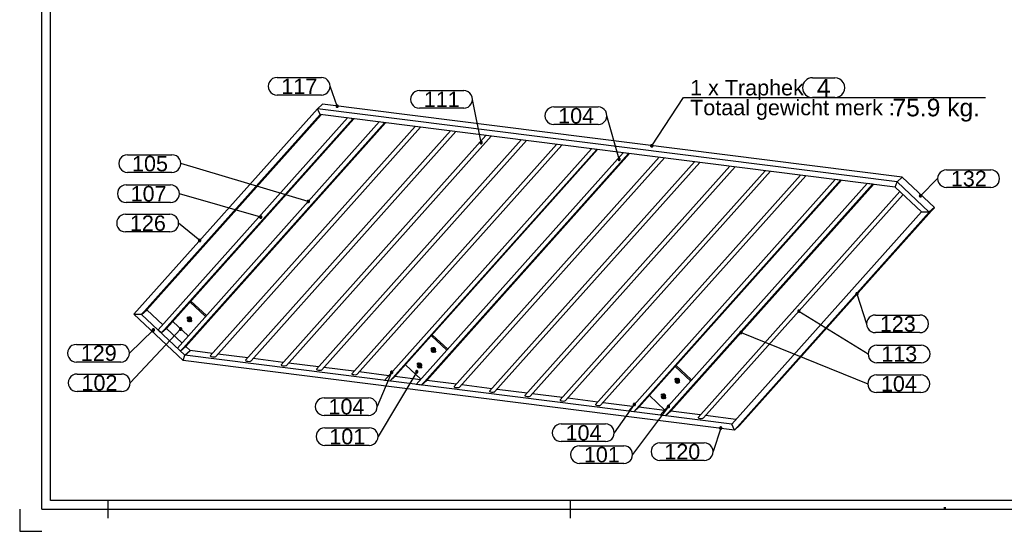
# Model space of a CAD drawing. Header units: millimetres. Extents: x -34 to 386, y -803 to -506.
# Tile 1 of 7: x -34 to 189, y -803 to -687. Entities that reach past the tile are written whole.
import ezdxf
from ezdxf.enums import TextEntityAlignment as Align

# ---------------------------------------------------------------- set-up
doc = ezdxf.new("R2010")
doc.units = ezdxf.units.MM
doc.linetypes.add('DOT', pattern=[2, 0.5, -1.5])
doc.linetypes.add('STRICHPUNKT2', pattern=[18.5, 10, -4, 0.5, -4])
doc.layers.get('0').update_dxf_attribs({"linetype": 'CONTINUOUS'})
for name, color, linetype in [('DIM49', 4, 'CONTINUOUS'), ('TXT_ALL', 7, 'CONTINUOUS'), ('TXT_DIM49', 2, 'CONTINUOUS')]:
    doc.layers.add(name, color=color, linetype=linetype)
doc.layers.add('LE_ALL', color=7, linetype='CONTINUOUS', lineweight=50)
doc.styles.add('ARIAL', font='arial.ttf')

# ---------------------------------------------------------------- blocks, each defined once
blk = doc.blocks.new('DINA3_00002', base_point=(378.52, -796.13))
for p, q in [((-27.48, -796.13), (-27.48, -513.13)), ((378.52, -796.13), (-27.48, -796.13)), ((-14.48, -796.13), (-14.48, -800.13)), ((90.52, -800.13), (90.52, -796.13)), ((-29.48, -798.13), (380.52, -798.13))]:
    blk.add_line(p, q)
for points in [[(-29.48, -798.13), (-29.48, -511.13), (380.52, -511.13)], [(-34.48, -798.13), (-34.48, -803.13), (-29.48, -803.13)]]:
    blk.add_lwpolyline(points)
at = {"layer": 'LE_ALL', "linetype": 'DOT'}
blk.add_line((175.52, -798.13), (175.52, -796.13), dxfattribs=at)
blk = doc.blocks.new('_ZBL0013_00001')
blk.add_blockref('DINA3_00002', (378.52, -796.13))
blk = doc.blocks.new('SHAPE_00282', base_point=(37.59, -706.7))
at = {"layer": 'DIM49', "color": 3}
for p, q in [((23.93, -700.19), (34, -700.19)), ((37.59, -706.7), (36, -702.19)), ((34, -704.19), (23.93, -704.19)), ((37.85, -706.66), (37.33, -706.66)), ((37.8, -706.86), (37.39, -706.86)), ((37.71, -706.46), (37.48, -706.46))]:
    blk.add_line(p, q, dxfattribs=at)
blk.add_lwpolyline([(37.74, -706.91), (37.79, -706.87), (37.83, -706.81), (37.85, -706.75), (37.86, -706.68), (37.84, -706.61), (37.81, -706.55), (37.76, -706.5), (37.71, -706.46), (37.64, -706.44), (37.57, -706.43), (37.51, -706.45), (37.44, -706.48), (37.39, -706.53), (37.36, -706.58), (37.33, -706.65), (37.33, -706.72), (37.35, -706.79), (37.38, -706.85), (37.42, -706.9), (37.48, -706.94), (37.55, -706.96), (37.61, -706.96), (37.68, -706.95)], close=True, dxfattribs=at)
for centre, start_param, end_param in [((23.93, -702.19), 1.570796, 4.712389), ((34, -702.19), 4.712389, 7.853982)]:
    blk.add_ellipse(centre, major_axis=(2, 0), ratio=1, start_param=start_param, end_param=end_param, dxfattribs=at)
at = {"layer": 'TXT_ALL', "style": 'ARIAL'}
blk.add_text('117', height=3.5, dxfattribs=at).set_placement((24.93, -702.19), align=Align.MIDDLE_LEFT)
blk = doc.blocks.new('Koker 50x20x2 EN 10219-2_00036', base_point=(164.69, -723.85))
for p, q in [((33.11, -707.27), (34.29, -706.23)), ((164.69, -723.85), (33.11, -707.27)), ((33.71, -708.6), (33.11, -707.27)), ((164.25, -725.05), (33.71, -708.6))]:
    blk.add_line(p, q)
blk.add_lwpolyline([(164.25, -725.05), (164.69, -723.85), (165.87, -722.81), (34.29, -706.23)])
blk.add_blockref('SHAPE_00282', (37.59, -706.7))
blk = doc.blocks.new('Koker 50x20x2 EN 10219-2_00035')
blk.add_blockref('Koker 50x20x2 EN 10219-2_00036', (164.69, -723.85))
blk = doc.blocks.new('SHAPE_00284', base_point=(124.65, -779.72))
at = {"layer": 'DIM49', "color": 3}
for p, q in [((124.65, -779.72), (122.92, -785.06)), ((124.39, -779.68), (124.9, -779.68)), ((124.44, -779.88), (124.85, -779.88)), ((124.53, -779.48), (124.75, -779.48)), ((110.85, -783.06), (120.92, -783.06)), ((120.92, -787.06), (110.85, -787.06))]:
    blk.add_line(p, q, dxfattribs=at)
blk.add_lwpolyline([(124.66, -779.45), (124.59, -779.46), (124.53, -779.48), (124.47, -779.52), (124.42, -779.57), (124.39, -779.64), (124.38, -779.7), (124.39, -779.77), (124.41, -779.84), (124.45, -779.89), (124.5, -779.94), (124.56, -779.97), (124.63, -779.98), (124.7, -779.97), (124.77, -779.95), (124.82, -779.91), (124.87, -779.86), (124.9, -779.8), (124.91, -779.73), (124.9, -779.66), (124.88, -779.6), (124.84, -779.54), (124.79, -779.5), (124.73, -779.47)], close=True, dxfattribs=at)
for centre, start_param, end_param in [((110.85, -785.06), 1.570796, 4.712389), ((120.92, -785.06), 4.712389, 7.853982)]:
    blk.add_ellipse(centre, major_axis=(2, 0), ratio=1, start_param=start_param, end_param=end_param, dxfattribs=at)
at = {"layer": 'TXT_ALL', "style": 'ARIAL'}
blk.add_text('120', height=3.5, dxfattribs=at).set_placement((111.85, -785.06), align=Align.MIDDLE_LEFT)
blk = doc.blocks.new('Koker 50x20x2 EN 10219-2_00038', base_point=(127.17, -778.83))
for p, q in [((3.04, -763.19), (4.22, -762.15)), ((9.27, -762.79), (4.22, -762.15)), ((2.6, -764.39), (3.04, -763.19)), ((127.76, -780.16), (2.6, -764.39)), ((127.17, -778.83), (3.04, -763.19)), ((17.3, -763.8), (10.48, -762.94)), ((25.32, -764.81), (18.5, -763.95)), ((33.35, -765.82), (26.53, -764.96)), ((41.37, -766.83), (34.55, -765.97)), ((49.28, -767.83), (42.58, -766.98)), ((56.5, -768.74), (50.71, -768.01)), ((64.64, -769.76), (57.93, -768.92)), ((72.66, -770.78), (65.85, -769.92)), ((80.69, -771.79), (73.87, -770.93)), ((88.71, -772.8), (81.89, -771.94)), ((96.74, -773.81), (89.92, -772.95)), ((104.65, -774.81), (97.94, -773.96)), ((111.87, -775.72), (106.08, -774.99)), ((120.01, -776.74), (113.3, -775.89)), ((128.12, -777.76), (121.21, -776.89)), ((127.76, -780.16), (127.17, -778.83)), ((128.94, -779.12), (127.76, -780.16))]:
    blk.add_line(p, q)
blk.add_blockref('SHAPE_00284', (124.65, -779.72))
blk = doc.blocks.new('Koker 50x20x2 EN 10219-2_00037')
blk.add_blockref('Koker 50x20x2 EN 10219-2_00038', (127.17, -778.83))
blk = doc.blocks.new('SHAPE_00286', base_point=(6.38, -737.17))
at = {"layer": 'DIM49', "color": 3}
for p, q in [((-10.46, -731.23), (-0.4, -731.23)), ((-0.4, -735.23), (-10.46, -735.23)), ((6.38, -737.17), (1.6, -733.23)), ((6.64, -737.13), (6.12, -737.13)), ((6.18, -737.33), (6.59, -737.33)), ((6.49, -736.93), (6.27, -736.93))]:
    blk.add_line(p, q, dxfattribs=at)
blk.add_lwpolyline([(6.62, -737.28), (6.64, -737.21), (6.64, -737.14), (6.63, -737.08), (6.6, -737.02), (6.55, -736.97), (6.49, -736.93), (6.43, -736.91), (6.36, -736.91), (6.29, -736.92), (6.23, -736.95), (6.18, -737), (6.14, -737.06), (6.12, -737.13), (6.12, -737.19), (6.14, -737.26), (6.17, -737.32), (6.22, -737.37), (6.27, -737.41), (6.34, -737.43), (6.41, -737.43), (6.47, -737.42), (6.54, -737.38), (6.59, -737.34)], close=True, dxfattribs=at)
for centre, start_param, end_param in [((-10.46, -733.23), 1.570796, 4.712389), ((-0.4, -733.23), 4.712389, 7.853982)]:
    blk.add_ellipse(centre, major_axis=(2, 0), ratio=1, start_param=start_param, end_param=end_param, dxfattribs=at)
at = {"layer": 'TXT_ALL', "style": 'ARIAL'}
blk.add_text('126', height=3.5, dxfattribs=at).set_placement((-9.46, -733.23), align=Align.MIDDLE_LEFT)
blk = doc.blocks.new('Koker 50x20x2 EN 10219-2_00040', base_point=(33.11, -707.27))
for p, q in [((33.11, -707.27), (-8.56, -753.88)), ((33.71, -708.6), (-6.8, -753.92)), ((-6.8, -753.92), (-8.56, -753.88))]:
    blk.add_line(p, q)
for points in [[(33.71, -708.6), (33.11, -707.27), (34.29, -706.23)], [(33.93, -708.63), (-5.63, -752.88), (-6.8, -753.92)]]:
    blk.add_lwpolyline(points)
blk.add_blockref('SHAPE_00286', (6.38, -737.17))
blk = doc.blocks.new('Koker 50x20x2 EN 10219-2_00039')
blk.add_blockref('Koker 50x20x2 EN 10219-2_00040', (33.11, -707.27))
blk = doc.blocks.new('SHAPE_00288', base_point=(155.57, -749.27))
at = {"layer": 'DIM49', "color": 3}
for p, q in [((155.31, -749.24), (155.83, -749.24)), ((155.36, -749.44), (155.77, -749.44)), ((155.68, -749.04), (155.46, -749.04)), ((155.57, -749.27), (157.78, -756.07)), ((159.78, -754.07), (169.84, -754.07)), ((169.84, -758.07), (159.78, -758.07))]:
    blk.add_line(p, q, dxfattribs=at)
blk.add_lwpolyline([(155.42, -749.05), (155.37, -749.1), (155.33, -749.15), (155.31, -749.22), (155.31, -749.29), (155.32, -749.35), (155.35, -749.42), (155.39, -749.47), (155.45, -749.51), (155.51, -749.53), (155.58, -749.54), (155.65, -749.52), (155.71, -749.49), (155.76, -749.45), (155.8, -749.39), (155.83, -749.33), (155.83, -749.26), (155.82, -749.19), (155.79, -749.13), (155.74, -749.08), (155.69, -749.04), (155.62, -749.02), (155.55, -749.01), (155.49, -749.02)], close=True, dxfattribs=at)
for centre, start_param, end_param in [((159.78, -756.07), 1.570796, 4.712389), ((169.84, -756.07), 4.712389, 7.853982)]:
    blk.add_ellipse(centre, major_axis=(2, 0), ratio=1, start_param=start_param, end_param=end_param, dxfattribs=at)
at = {"layer": 'TXT_ALL', "style": 'ARIAL'}
blk.add_text('123', height=3.5, dxfattribs=at).set_placement((160.78, -756.07), align=Align.MIDDLE_LEFT)
blk = doc.blocks.new('Koker 50x20x2 EN 10219-2_00042', base_point=(170.22, -730.67))
for p, q in [((170.22, -730.67), (127.17, -778.83)), ((171.97, -730.71), (127.76, -780.16)), ((171.97, -730.71), (170.22, -730.67)), ((173.15, -729.67), (171.97, -730.71)), ((127.76, -780.16), (127.17, -778.83))]:
    blk.add_line(p, q)
blk.add_lwpolyline([(173.15, -729.67), (128.94, -779.12), (127.76, -780.16)])
blk.add_blockref('SHAPE_00288', (155.57, -749.27))
blk = doc.blocks.new('Koker 50x20x2 EN 10219-2_00041')
blk.add_blockref('Koker 50x20x2 EN 10219-2_00042', (170.22, -730.67))
blk = doc.blocks.new('Koker 50x20x2 EN 10219-2_00044', base_point=(3.04, -763.19))
for p, q in [((-6.8, -753.92), (-5.63, -752.88)), ((-2.01, -756.29), (-5.63, -752.88)), ((-8.56, -753.88), (-6.8, -753.92)), ((2.6, -764.39), (-8.56, -753.88)), ((3.04, -763.19), (-6.8, -753.92)), ((2.36, -760.4), (-1.14, -757.1)), ((4.22, -762.15), (3.22, -761.21))]:
    blk.add_line(p, q)
blk.add_lwpolyline([(2.6, -764.39), (3.04, -763.19), (4.22, -762.15)])
blk = doc.blocks.new('Koker 50x20x2 EN 10219-2_00043')
blk.add_blockref('Koker 50x20x2 EN 10219-2_00044', (3.04, -763.19))
blk = doc.blocks.new('SHAPE_00292', base_point=(170, -727.03))
at = {"layer": 'DIM49', "color": 3}
for p, q in [((175.9, -721.14), (185.96, -721.14)), ((170, -727.03), (173.9, -723.14)), ((185.96, -725.14), (175.9, -725.14)), ((170.25, -726.99), (169.74, -726.99)), ((170.2, -727.19), (169.79, -727.19)), ((170.11, -726.79), (169.88, -726.79))]:
    blk.add_line(p, q, dxfattribs=at)
blk.add_lwpolyline([(169.86, -727.26), (169.93, -727.28), (170, -727.29), (170.06, -727.28), (170.13, -727.26), (170.18, -727.22), (170.22, -727.16), (170.25, -727.1), (170.26, -727.03), (170.25, -726.96), (170.22, -726.9), (170.18, -726.84), (170.13, -726.8), (170.06, -726.78), (170, -726.77), (169.93, -726.78), (169.86, -726.8), (169.81, -726.84), (169.77, -726.9), (169.74, -726.96), (169.73, -727.03), (169.74, -727.1), (169.77, -727.16), (169.81, -727.22)], close=True, dxfattribs=at)
for centre, start_param, end_param in [((175.9, -723.14), 1.570796, 4.712389), ((185.96, -723.14), 4.712389, 7.853982)]:
    blk.add_ellipse(centre, major_axis=(2, 0), ratio=1, start_param=start_param, end_param=end_param, dxfattribs=at)
at = {"layer": 'TXT_ALL', "style": 'ARIAL'}
blk.add_text('132', height=3.5, dxfattribs=at).set_placement((176.9, -723.14), align=Align.MIDDLE_LEFT)
blk = doc.blocks.new('Koker 50x20x2 EN 10219-2_00046', base_point=(171.97, -730.71))
for p, q in [((164.25, -725.05), (164.69, -723.85)), ((164.69, -723.85), (165.87, -722.81)), ((171.97, -730.71), (164.69, -723.85)), ((170.22, -730.67), (164.25, -725.05))]:
    blk.add_line(p, q)
blk.add_lwpolyline([(170.22, -730.67), (171.97, -730.71), (173.15, -729.67), (165.87, -722.81)])
blk.add_blockref('SHAPE_00292', (170, -727.03))
blk = doc.blocks.new('Koker 50x20x2 EN 10219-2_00045')
blk.add_blockref('Koker 50x20x2 EN 10219-2_00046', (171.97, -730.71))
blk = doc.blocks.new('Massieve as 15_00049', base_point=(65.38, -770.44))
for p, q in [((64.16, -770.31), (110.65, -718.29)), ((65.38, -770.44), (111.86, -718.45))]:
    blk.add_line(p, q)
blk.add_ellipse((64.77, -770.37), major_axis=(0.627, -0.031), ratio=0.271921, start_param=2.925199, end_param=6.066792)
blk = doc.blocks.new('Massieve as 15_00048')
blk.add_blockref('Massieve as 15_00049', (65.38, -770.44))
blk = doc.blocks.new('SHAPE_00294', base_point=(142.39, -753.2))
at = {"layer": 'DIM49', "color": 3}
for p, q in [((142.13, -753.17), (142.65, -753.17)), ((142.5, -752.97), (142.28, -752.97)), ((142.39, -753.2), (158.1, -762.91)), ((142.19, -753.37), (142.59, -753.37)), ((160.1, -760.91), (170.17, -760.91)), ((170.17, -764.91), (160.1, -764.91))]:
    blk.add_line(p, q, dxfattribs=at)
blk.add_lwpolyline([(142.14, -753.13), (142.13, -753.2), (142.13, -753.26), (142.16, -753.33), (142.2, -753.38), (142.25, -753.43), (142.31, -753.46), (142.38, -753.47), (142.45, -753.46), (142.51, -753.44), (142.57, -753.39), (142.61, -753.34), (142.64, -753.28), (142.65, -753.21), (142.65, -753.14), (142.62, -753.08), (142.58, -753.02), (142.53, -752.98), (142.47, -752.95), (142.4, -752.94), (142.33, -752.95), (142.27, -752.97), (142.21, -753.01), (142.17, -753.06)], close=True, dxfattribs=at)
for centre, start_param, end_param in [((160.1, -762.91), 1.570796, 4.712389), ((170.17, -762.91), 4.712389, 7.853982)]:
    blk.add_ellipse(centre, major_axis=(2, 0), ratio=1, start_param=start_param, end_param=end_param, dxfattribs=at)
at = {"layer": 'TXT_ALL', "style": 'ARIAL'}
blk.add_text('113', height=3.5, dxfattribs=at).set_placement((161.1, -762.91), align=Align.MIDDLE_LEFT)
blk = doc.blocks.new('Massieve as 15_00051', base_point=(120.74, -777.42))
for p, q in [((119.52, -777.28), (165.32, -726.05)), ((120.74, -777.42), (166.05, -726.74))]:
    blk.add_line(p, q)
blk.add_ellipse((120.13, -777.35), major_axis=(0.627, -0.031), ratio=0.271921, start_param=2.925199, end_param=6.066792)
blk.add_blockref('SHAPE_00294', (142.39, -753.2))
blk = doc.blocks.new('Massieve as 15_00050')
blk.add_blockref('Massieve as 15_00051', (120.74, -777.42))
blk = doc.blocks.new('Massieve as 15_00053', base_point=(73.4, -771.45))
for p, q in [((118.67, -719.31), (72.18, -771.32)), ((119.88, -719.46), (73.4, -771.45))]:
    blk.add_line(p, q)
blk.add_ellipse((72.79, -771.39), major_axis=(0.627, -0.031), ratio=0.271921, start_param=2.925199, end_param=6.066792)
blk = doc.blocks.new('Massieve as 15_00052')
blk.add_blockref('Massieve as 15_00053', (73.4, -771.45))
blk = doc.blocks.new('Massieve as 15_00055', base_point=(81.43, -772.46))
for p, q in [((126.7, -720.32), (80.2, -772.33)), ((127.9, -720.47), (81.43, -772.46))]:
    blk.add_line(p, q)
blk.add_ellipse((80.81, -772.4), major_axis=(0.627, -0.031), ratio=0.271921, start_param=2.925199, end_param=6.066792)
blk = doc.blocks.new('Massieve as 15_00054')
blk.add_blockref('Massieve as 15_00055', (81.43, -772.46))
blk = doc.blocks.new('Massieve as 15_00057', base_point=(89.45, -773.47))
for p, q in [((134.72, -721.33), (88.23, -773.34)), ((135.93, -721.48), (89.45, -773.47))]:
    blk.add_line(p, q)
blk.add_ellipse((88.84, -773.41), major_axis=(0.627, -0.031), ratio=0.271921, start_param=2.925199, end_param=6.066792)
blk = doc.blocks.new('Massieve as 15_00056')
blk.add_blockref('Massieve as 15_00057', (89.45, -773.47))
blk = doc.blocks.new('Massieve as 15_00059', base_point=(97.47, -774.48))
for p, q in [((142.75, -722.34), (96.25, -774.35)), ((143.95, -722.49), (97.47, -774.48))]:
    blk.add_line(p, q)
blk.add_ellipse((96.86, -774.42), major_axis=(0.627, -0.031), ratio=0.271921, start_param=2.925199, end_param=6.066792)
blk = doc.blocks.new('Massieve as 15_00058')
blk.add_blockref('Massieve as 15_00059', (97.47, -774.48))
blk = doc.blocks.new('Massieve as 15_00061', base_point=(10.01, -763.47))
for p, q in [((8.79, -763.33), (55.28, -711.32)), ((10.01, -763.47), (56.49, -711.47))]:
    blk.add_line(p, q)
blk.add_ellipse((9.4, -763.4), major_axis=(0.627, -0.031), ratio=0.271921, start_param=2.925199, end_param=6.066792)
blk = doc.blocks.new('Massieve as 15_00060')
blk.add_blockref('Massieve as 15_00061', (10.01, -763.47))
blk = doc.blocks.new('Massieve as 15_00063', base_point=(18.03, -764.48))
for p, q in [((63.31, -712.33), (16.81, -764.34)), ((64.51, -712.48), (18.03, -764.48))]:
    blk.add_line(p, q)
blk.add_ellipse((17.42, -764.41), major_axis=(0.627, -0.031), ratio=0.271921, start_param=2.925199, end_param=6.066792)
blk = doc.blocks.new('Massieve as 15_00062')
blk.add_blockref('Massieve as 15_00063', (18.03, -764.48))
blk = doc.blocks.new('SHAPE_00296', base_point=(70.28, -714.96))
at = {"layer": 'DIM49', "color": 3}
for p, q in [((56.25, -703.16), (66.31, -703.16)), ((70.28, -714.96), (68.31, -705.16)), ((66.31, -707.16), (56.25, -707.16)), ((70.54, -714.93), (70.02, -714.93)), ((70.49, -715.13), (70.08, -715.13)), ((70.39, -714.73), (70.17, -714.73))]:
    blk.add_line(p, q, dxfattribs=at)
blk.add_lwpolyline([(70.4, -715.2), (70.46, -715.16), (70.5, -715.11), (70.53, -715.05), (70.54, -714.98), (70.54, -714.91), (70.52, -714.85), (70.48, -714.79), (70.43, -714.75), (70.37, -714.72), (70.3, -714.7), (70.23, -714.71), (70.16, -714.73), (70.11, -714.77), (70.06, -714.82), (70.03, -714.88), (70.02, -714.95), (70.02, -715.02), (70.05, -715.08), (70.08, -715.14), (70.14, -715.18), (70.2, -715.21), (70.26, -715.23), (70.33, -715.22)], close=True, dxfattribs=at)
for centre, start_param, end_param in [((56.25, -705.16), 1.570796, 4.712389), ((66.31, -705.16), 4.712389, 7.853982)]:
    blk.add_ellipse(centre, major_axis=(2, 0), ratio=1, start_param=start_param, end_param=end_param, dxfattribs=at)
at = {"layer": 'TXT_ALL', "style": 'ARIAL'}
blk.add_text('111', height=3.5, dxfattribs=at).set_placement((57.25, -705.16), align=Align.MIDDLE_LEFT)
blk = doc.blocks.new('Massieve as 15_00065', base_point=(26.06, -765.49))
for p, q in [((71.33, -713.34), (24.84, -765.35)), ((72.54, -713.49), (26.06, -765.49))]:
    blk.add_line(p, q)
blk.add_ellipse((25.45, -765.42), major_axis=(0.627, -0.031), ratio=0.271921, start_param=2.925199, end_param=6.066792)
blk.add_blockref('SHAPE_00296', (70.28, -714.96))
blk = doc.blocks.new('Massieve as 15_00064')
blk.add_blockref('Massieve as 15_00065', (26.06, -765.49))
blk = doc.blocks.new('Massieve as 15_00067', base_point=(34.08, -766.5))
for p, q in [((79.36, -714.35), (32.86, -766.36)), ((80.56, -714.5), (34.08, -766.5))]:
    blk.add_line(p, q)
blk.add_ellipse((33.47, -766.43), major_axis=(0.627, -0.031), ratio=0.271921, start_param=2.925199, end_param=6.066792)
blk = doc.blocks.new('Massieve as 15_00066')
blk.add_blockref('Massieve as 15_00067', (34.08, -766.5))
blk = doc.blocks.new('Massieve as 15_00069', base_point=(42.11, -767.51))
for p, q in [((87.38, -715.36), (40.88, -767.38)), ((88.58, -715.51), (42.11, -767.51))]:
    blk.add_line(p, q)
blk.add_ellipse((41.5, -767.44), major_axis=(0.627, -0.031), ratio=0.271921, start_param=2.925199, end_param=6.066792)
blk = doc.blocks.new('Massieve as 15_00068')
blk.add_blockref('Massieve as 15_00069', (42.11, -767.51))
blk = doc.blocks.new('Lamellen_00047')
for name in ['Massieve as 15_00064', 'Massieve as 15_00060', 'Massieve as 15_00062', 'Massieve as 15_00066', 'Massieve as 15_00068', 'Massieve as 15_00048', 'Massieve as 15_00052', 'Massieve as 15_00054', 'Massieve as 15_00056', 'Massieve as 15_00058', 'Massieve as 15_00050']:
    blk.add_blockref(name, (0, 0))
blk = doc.blocks.new('SHAPE_00298', base_point=(55.66, -766.93))
at = {"layer": 'DIM49', "color": 3}
for p, q in [((55.66, -766.93), (46.87, -781.64)), ((55.41, -766.9), (55.92, -766.9)), ((55.46, -767.1), (55.87, -767.1)), ((55.55, -766.7), (55.77, -766.7)), ((34.81, -779.64), (44.87, -779.64)), ((44.87, -783.64), (34.81, -783.64))]:
    blk.add_line(p, q, dxfattribs=at)
blk.add_lwpolyline([(55.74, -766.68), (55.67, -766.67), (55.6, -766.68), (55.54, -766.7), (55.48, -766.75), (55.44, -766.8), (55.41, -766.86), (55.4, -766.93), (55.41, -767), (55.43, -767.06), (55.47, -767.12), (55.53, -767.16), (55.59, -767.19), (55.66, -767.2), (55.73, -767.19), (55.79, -767.17), (55.85, -767.12), (55.89, -767.07), (55.92, -767.01), (55.93, -766.94), (55.92, -766.87), (55.89, -766.81), (55.85, -766.75), (55.8, -766.71)], close=True, dxfattribs=at)
for centre, start_param, end_param in [((34.81, -781.64), 1.570796, 4.712389), ((44.87, -781.64), 4.712389, 7.853982)]:
    blk.add_ellipse(centre, major_axis=(2, 0), ratio=1, start_param=start_param, end_param=end_param, dxfattribs=at)
at = {"layer": 'TXT_ALL', "style": 'ARIAL'}
blk.add_text('101', height=3.5, dxfattribs=at).set_placement((35.81, -781.64), align=Align.MIDDLE_LEFT)
blk = doc.blocks.new('Plaatwerk D_ 10_00072', base_point=(59.07, -761.61))
for p, q in [((62.48, -762.06), (58.98, -758.76)), ((59.19, -758.53), (62.68, -761.83)), ((56.59, -768.65), (53.09, -765.35))]:
    blk.add_line(p, q)
for centre, start_param, end_param in [((59.42, -762.01), 3.141593, 6.283185), ((59.42, -762.01), 6.283185, 9.424778), ((59.66, -761.8), 3.482218, 5.94256), ((56.28, -765.52), 3.141593, 6.283185), ((56.28, -765.52), 6.283185, 9.424778), ((56.52, -765.32), 3.482218, 5.94256)]:
    blk.add_ellipse(centre, major_axis=(0.353, -0.4), ratio=0.881917, start_param=start_param, end_param=end_param)
blk.add_blockref('SHAPE_00298', (55.66, -766.93))
blk = doc.blocks.new('_00074', base_point=(56.21, -765.59))
at = {"layer": 'LE_ALL', "color": 1, "linetype": 'STRICHPUNKT2'}
for p, q in [((59.42, -762.01), (58.89, -761.51)), ((59.42, -762.01), (58.99, -762.49)), ((59.66, -761.8), (59.34, -761.51)), ((59.66, -761.8), (59.34, -762.16)), ((59.35, -762.07), (59.73, -761.74)), ((59.42, -762.01), (59.85, -761.53)), ((59.42, -762.01), (59.95, -762.51)), ((59.66, -761.8), (59.76, -761.69)), ((59.66, -761.8), (59.92, -762.05)), ((56.28, -765.52), (55.75, -765.02)), ((56.28, -765.52), (55.85, -766.01)), ((56.52, -765.32), (56.2, -765.02)), ((56.52, -765.32), (56.2, -765.67)), ((56.21, -765.59), (56.59, -765.25)), ((56.28, -765.52), (56.71, -765.04)), ((56.28, -765.52), (56.81, -766.03)), ((56.52, -765.32), (56.62, -765.2)), ((56.52, -765.32), (56.78, -765.56))]:
    blk.add_line(p, q, dxfattribs=at)
blk = doc.blocks.new('_00073')
blk.add_blockref('_00074', (56.21, -765.59))
blk = doc.blocks.new('Plaatwerk D_ 10_00071')
for name, p in [('Plaatwerk D_ 10_00072', (59.07, -761.61)), ('_00073', (0, 0))]:
    blk.add_blockref(name, p)
blk = doc.blocks.new('SHAPE_00300', base_point=(49.95, -767.08))
at = {"layer": 'DIM49', "color": 3}
for p, q in [((49.95, -767.08), (46.68, -774.85)), ((49.69, -767.04), (50.21, -767.04)), ((49.74, -767.24), (50.16, -767.24)), ((49.84, -766.84), (50.06, -766.84)), ((34.62, -772.85), (44.68, -772.85)), ((44.68, -776.85), (34.62, -776.85))]:
    blk.add_line(p, q, dxfattribs=at)
blk.add_lwpolyline([(49.99, -766.82), (49.92, -766.82), (49.85, -766.84), (49.79, -766.87), (49.74, -766.92), (49.71, -766.98), (49.69, -767.05), (49.69, -767.11), (49.71, -767.18), (49.74, -767.24), (49.79, -767.29), (49.85, -767.32), (49.92, -767.34), (49.98, -767.34), (50.05, -767.32), (50.11, -767.29), (50.16, -767.24), (50.19, -767.18), (50.21, -767.12), (50.21, -767.05), (50.2, -766.98), (50.16, -766.92), (50.11, -766.87), (50.05, -766.84)], close=True, dxfattribs=at)
for centre, start_param, end_param in [((34.62, -774.85), 1.570796, 4.712389), ((44.68, -774.85), 4.712389, 7.853982)]:
    blk.add_ellipse(centre, major_axis=(2, 0), ratio=1, start_param=start_param, end_param=end_param, dxfattribs=at)
at = {"layer": 'TXT_ALL', "style": 'ARIAL'}
blk.add_text('104', height=3.5, dxfattribs=at).set_placement((35.62, -774.85), align=Align.MIDDLE_LEFT)
blk = doc.blocks.new('Plaatwerk D_ 15_00076', base_point=(96.5, -716.51))
for p, q in [((96.5, -716.51), (49.53, -769.05)), ((96.72, -716.54), (50.71, -768.01)), ((50.71, -768.01), (49.53, -769.05)), ((49.53, -769.05), (48.33, -768.9))]:
    blk.add_line(p, q)
blk.add_lwpolyline([(96.5, -716.51), (95.29, -716.36), (48.33, -768.9)])
blk.add_blockref('SHAPE_00300', (49.95, -767.08))
blk = doc.blocks.new('Plaatwerk D_ 15_00075')
blk.add_blockref('Plaatwerk D_ 15_00076', (96.5, -716.51))
blk = doc.blocks.new('SHAPE_00302', base_point=(101.6, -718.74))
at = {"layer": 'DIM49', "color": 3}
for p, q in [((86.76, -706.87), (96.82, -706.87)), ((101.6, -718.74), (98.82, -708.87)), ((96.82, -710.87), (86.76, -710.87)), ((101.86, -718.71), (101.34, -718.71)), ((101.8, -718.91), (101.39, -718.91)), ((101.71, -718.51), (101.49, -718.51))]:
    blk.add_line(p, q, dxfattribs=at)
blk.add_lwpolyline([(101.73, -718.97), (101.79, -718.93), (101.83, -718.87), (101.85, -718.81), (101.86, -718.74), (101.85, -718.67), (101.82, -718.61), (101.78, -718.56), (101.73, -718.52), (101.66, -718.49), (101.59, -718.48), (101.53, -718.49), (101.46, -718.52), (101.41, -718.56), (101.37, -718.62), (101.34, -718.68), (101.33, -718.75), (101.34, -718.82), (101.37, -718.88), (101.41, -718.93), (101.47, -718.97), (101.53, -719), (101.6, -719.01), (101.67, -719)], close=True, dxfattribs=at)
for centre, start_param, end_param in [((86.76, -708.87), 1.570796, 4.712389), ((96.82, -708.87), 4.712389, 7.853982)]:
    blk.add_ellipse(centre, major_axis=(2, 0), ratio=1, start_param=start_param, end_param=end_param, dxfattribs=at)
at = {"layer": 'TXT_ALL', "style": 'ARIAL'}
blk.add_text('104', height=3.5, dxfattribs=at).set_placement((87.76, -708.87), align=Align.MIDDLE_LEFT)
blk = doc.blocks.new('Plaatwerk D_ 15_00078', base_point=(103.72, -717.42))
for p, q in [((103.72, -717.42), (56.75, -769.96)), ((103.94, -717.45), (57.93, -768.92)), ((56.75, -769.96), (55.55, -769.81)), ((57.93, -768.92), (56.75, -769.96))]:
    blk.add_line(p, q)
blk.add_lwpolyline([(103.72, -717.42), (102.51, -717.27), (55.55, -769.81)])
blk.add_blockref('SHAPE_00302', (101.6, -718.74))
blk = doc.blocks.new('Plaatwerk D_ 15_00077')
blk.add_blockref('Plaatwerk D_ 15_00078', (103.72, -717.42))
blk = doc.blocks.new('Baluster_00070')
for name in ['Plaatwerk D_ 15_00077', 'Plaatwerk D_ 15_00075', 'Plaatwerk D_ 10_00071']:
    blk.add_blockref(name, (0, 0))
blk = doc.blocks.new('SHAPE_00304', base_point=(2.08, -757.24))
at = {"layer": 'DIM49', "color": 3}
for p, q in [((2.08, -757.24), (-9.38, -769.45)), ((1.82, -757.2), (2.34, -757.2)), ((1.88, -757.4), (2.29, -757.4)), ((2.2, -757), (1.97, -757)), ((-21.45, -767.45), (-11.38, -767.45)), ((-11.38, -771.45), (-21.45, -771.45))]:
    blk.add_line(p, q, dxfattribs=at)
blk.add_lwpolyline([(2.21, -757.01), (2.14, -756.98), (2.08, -756.98), (2.01, -756.99), (1.94, -757.01), (1.89, -757.06), (1.85, -757.11), (1.83, -757.18), (1.82, -757.25), (1.83, -757.31), (1.86, -757.38), (1.9, -757.43), (1.96, -757.47), (2.02, -757.49), (2.09, -757.5), (2.16, -757.49), (2.22, -757.46), (2.28, -757.42), (2.32, -757.36), (2.34, -757.3), (2.35, -757.23), (2.34, -757.16), (2.31, -757.1), (2.26, -757.05)], close=True, dxfattribs=at)
for centre, start_param, end_param in [((-21.45, -769.45), 1.570796, 4.712389), ((-11.38, -769.45), 4.712389, 7.853982)]:
    blk.add_ellipse(centre, major_axis=(2, 0), ratio=1, start_param=start_param, end_param=end_param, dxfattribs=at)
at = {"layer": 'TXT_ALL', "style": 'ARIAL'}
blk.add_text('102', height=3.5, dxfattribs=at).set_placement((-20.45, -769.45), align=Align.MIDDLE_LEFT)
blk = doc.blocks.new('Plaatwerk D_ 10_00081', base_point=(3.69, -754.64))
for p, q in [((4.4, -750.9), (7.9, -754.2)), ((7.69, -754.43), (4.19, -751.14)), ((3.77, -758.82), (0.27, -755.53))]:
    blk.add_line(p, q)
for centre, start_param, end_param in [((4.05, -755.04), 3.141593, 6.283185), ((4.05, -755.04), 0, 3.141593), ((4.28, -754.84), 3.482218, 5.94256)]:
    blk.add_ellipse(centre, major_axis=(0.353, -0.4), ratio=0.881917, start_param=start_param, end_param=end_param)
blk.add_blockref('SHAPE_00304', (2.08, -757.24))
blk = doc.blocks.new('_00083', base_point=(3.97, -755.11))
at = {"layer": 'LE_ALL', "color": 1, "linetype": 'STRICHPUNKT2'}
for p, q in [((4.05, -755.04), (3.51, -754.54)), ((4.05, -755.04), (3.61, -755.53)), ((4.28, -754.84), (3.96, -754.54)), ((3.97, -755.11), (4.35, -754.77)), ((4.28, -754.84), (3.97, -755.19)), ((4.05, -755.04), (4.48, -754.56)), ((4.05, -755.04), (4.58, -755.55)), ((4.28, -754.84), (4.39, -754.72)), ((4.28, -754.84), (4.54, -755.08))]:
    blk.add_line(p, q, dxfattribs=at)
blk = doc.blocks.new('_00082')
blk.add_blockref('_00083', (3.97, -755.11))
blk = doc.blocks.new('Plaatwerk D_ 10_00080')
for name, p in [('Plaatwerk D_ 10_00081', (3.69, -754.64)), ('_00082', (0, 0))]:
    blk.add_blockref(name, p)
blk = doc.blocks.new('SHAPE_00306', base_point=(20.23, -731.87))
at = {"layer": 'DIM49', "color": 3}
for p, q in [((-10.3, -724.56), (-0.24, -724.56)), ((-0.24, -728.56), (-10.3, -728.56)), ((20.23, -731.87), (1.76, -726.56)), ((20.49, -731.83), (19.97, -731.83)), ((20.03, -732.03), (20.43, -732.03)), ((20.34, -731.63), (20.12, -731.63))]:
    blk.add_line(p, q, dxfattribs=at)
blk.add_lwpolyline([(20.49, -731.87), (20.49, -731.8), (20.46, -731.74), (20.42, -731.68), (20.37, -731.64), (20.3, -731.61), (20.23, -731.6), (20.17, -731.61), (20.1, -731.63), (20.05, -731.68), (20, -731.73), (19.98, -731.79), (19.97, -731.86), (19.97, -731.93), (20, -731.99), (20.04, -732.05), (20.09, -732.09), (20.16, -732.12), (20.23, -732.13), (20.29, -732.12), (20.36, -732.1), (20.41, -732.05), (20.46, -732), (20.48, -731.94)], close=True, dxfattribs=at)
for centre, start_param, end_param in [((-10.3, -726.56), 1.570796, 4.712389), ((-0.24, -726.56), 4.712389, 7.853982)]:
    blk.add_ellipse(centre, major_axis=(2, 0), ratio=1, start_param=start_param, end_param=end_param, dxfattribs=at)
at = {"layer": 'TXT_ALL', "style": 'ARIAL'}
blk.add_text('107', height=3.5, dxfattribs=at).set_placement((-9.3, -726.56), align=Align.MIDDLE_LEFT)
blk = doc.blocks.new('Plaatwerk D_ 15_00085', base_point=(41.13, -709.54))
for p, q in [((41.13, -709.54), (-2.32, -758.14)), ((41.35, -709.56), (-1.14, -757.1)), ((-2.32, -758.14), (-3.05, -757.46)), ((-1.14, -757.1), (-2.32, -758.14))]:
    blk.add_line(p, q)
blk.add_lwpolyline([(41.13, -709.54), (39.92, -709.38), (-3.05, -757.46)])
blk.add_blockref('SHAPE_00306', (20.23, -731.87))
blk = doc.blocks.new('Plaatwerk D_ 15_00084')
blk.add_blockref('Plaatwerk D_ 15_00085', (41.13, -709.54))
blk = doc.blocks.new('SHAPE_00308', base_point=(31.03, -728.32))
at = {"layer": 'DIM49', "color": 3}
for p, q in [((-9.98, -717.72), (0.09, -717.72)), ((0.09, -721.72), (-9.98, -721.72)), ((31.03, -728.32), (2.09, -719.72)), ((31.29, -728.29), (30.77, -728.29)), ((30.83, -728.49), (31.23, -728.49)), ((31.14, -728.09), (30.92, -728.09))]:
    blk.add_line(p, q, dxfattribs=at)
blk.add_lwpolyline([(31.29, -728.33), (31.29, -728.26), (31.26, -728.2), (31.22, -728.14), (31.17, -728.1), (31.11, -728.07), (31.04, -728.06), (30.97, -728.07), (30.91, -728.09), (30.85, -728.13), (30.81, -728.18), (30.78, -728.25), (30.77, -728.32), (30.77, -728.38), (30.8, -728.45), (30.84, -728.5), (30.89, -728.55), (30.96, -728.57), (31.02, -728.59), (31.09, -728.58), (31.16, -728.55), (31.21, -728.51), (31.26, -728.46), (31.28, -728.4)], close=True, dxfattribs=at)
for centre, start_param, end_param in [((-9.98, -719.72), 1.570796, 4.712389), ((0.09, -719.72), 4.712389, 7.853982)]:
    blk.add_ellipse(centre, major_axis=(2, 0), ratio=1, start_param=start_param, end_param=end_param, dxfattribs=at)
at = {"layer": 'TXT_ALL', "style": 'ARIAL'}
blk.add_text('105', height=3.5, dxfattribs=at).set_placement((-8.98, -719.72), align=Align.MIDDLE_LEFT)
blk = doc.blocks.new('Plaatwerk D_ 15_00087', base_point=(48.35, -710.45))
for p, q in [((48.35, -710.45), (2.04, -762.25)), ((48.57, -710.47), (3.22, -761.21)), ((2.04, -762.25), (1.31, -761.57)), ((3.22, -761.21), (2.04, -762.25))]:
    blk.add_line(p, q)
blk.add_lwpolyline([(48.35, -710.45), (47.15, -710.29), (1.31, -761.57)])
blk.add_blockref('SHAPE_00308', (31.03, -728.32))
blk = doc.blocks.new('Plaatwerk D_ 15_00086')
blk.add_blockref('Plaatwerk D_ 15_00087', (48.35, -710.45))
blk = doc.blocks.new('Baluster_00079')
for name in ['Plaatwerk D_ 15_00084', 'Plaatwerk D_ 15_00086', 'Plaatwerk D_ 10_00080']:
    blk.add_blockref(name, (0, 0))
blk = doc.blocks.new('SHAPE_00310', base_point=(112.78, -774.81))
at = {"layer": 'DIM49', "color": 3}
for p, q in [((112.78, -774.81), (104.65, -785.73)), ((112.52, -774.77), (113.04, -774.77)), ((112.57, -774.97), (112.99, -774.97)), ((112.67, -774.57), (112.89, -774.57)), ((92.59, -783.73), (102.65, -783.73)), ((102.65, -787.73), (92.59, -787.73))]:
    blk.add_line(p, q, dxfattribs=at)
blk.add_lwpolyline([(112.88, -774.56), (112.81, -774.54), (112.74, -774.55), (112.68, -774.56), (112.62, -774.6), (112.57, -774.65), (112.54, -774.71), (112.52, -774.78), (112.52, -774.84), (112.54, -774.91), (112.58, -774.97), (112.62, -775.02), (112.68, -775.05), (112.75, -775.07), (112.82, -775.07), (112.89, -775.05), (112.95, -775.01), (112.99, -774.96), (113.03, -774.9), (113.04, -774.84), (113.04, -774.77), (113.02, -774.7), (112.99, -774.64), (112.94, -774.59)], close=True, dxfattribs=at)
for centre, start_param, end_param in [((92.59, -785.73), 1.570796, 4.712389), ((102.65, -785.73), 4.712389, 7.853982)]:
    blk.add_ellipse(centre, major_axis=(2, 0), ratio=1, start_param=start_param, end_param=end_param, dxfattribs=at)
at = {"layer": 'TXT_ALL', "style": 'ARIAL'}
blk.add_text('101', height=3.5, dxfattribs=at).set_placement((93.59, -785.73), align=Align.MIDDLE_LEFT)
blk = doc.blocks.new('Plaatwerk D_ 10_00090', base_point=(114.44, -768.59))
for p, q in [((117.84, -769.04), (114.34, -765.74)), ((114.55, -765.51), (118.05, -768.8)), ((111.96, -775.62), (108.46, -772.32))]:
    blk.add_line(p, q)
for centre, start_param, end_param in [((114.79, -768.99), 3.141593, 6.283185), ((114.79, -768.99), 0, 3.141593), ((115.02, -768.78), 3.482218, 5.94256), ((111.65, -772.5), 3.141593, 6.283185), ((111.65, -772.5), 6.283185, 9.424778), ((111.88, -772.29), 3.482218, 5.94256)]:
    blk.add_ellipse(centre, major_axis=(0.353, -0.4), ratio=0.881917, start_param=start_param, end_param=end_param)
blk.add_blockref('SHAPE_00310', (112.78, -774.81))
blk = doc.blocks.new('_00092', base_point=(111.58, -772.56))
at = {"layer": 'LE_ALL', "color": 1, "linetype": 'STRICHPUNKT2'}
for p, q in [((114.79, -768.99), (114.26, -768.49)), ((115.02, -768.78), (114.71, -768.48)), ((115.02, -768.78), (114.71, -769.13)), ((114.72, -769.05), (115.09, -768.72)), ((114.79, -768.99), (115.22, -768.5)), ((115.02, -768.78), (115.13, -768.66)), ((115.02, -768.78), (115.29, -769.03)), ((114.79, -768.99), (114.36, -769.47)), ((114.79, -768.99), (115.32, -769.49)), ((111.65, -772.5), (111.12, -772)), ((111.65, -772.5), (111.22, -772.98)), ((111.88, -772.29), (111.57, -771.99)), ((111.88, -772.29), (111.57, -772.64)), ((111.58, -772.56), (111.96, -772.23)), ((111.65, -772.5), (112.08, -772.02)), ((111.65, -772.5), (112.18, -773)), ((111.88, -772.29), (111.99, -772.17)), ((111.88, -772.29), (112.15, -772.54))]:
    blk.add_line(p, q, dxfattribs=at)
blk = doc.blocks.new('_00091')
blk.add_blockref('_00092', (111.58, -772.56))
blk = doc.blocks.new('Plaatwerk D_ 10_00089')
for name, p in [('Plaatwerk D_ 10_00090', (114.44, -768.59)), ('_00091', (0, 0))]:
    blk.add_blockref(name, p)
blk = doc.blocks.new('SHAPE_00312', base_point=(105.04, -774.37))
at = {"layer": 'DIM49', "color": 3}
for p, q in [((105.04, -774.37), (100.49, -780.78)), ((104.78, -774.34), (105.3, -774.34)), ((104.83, -774.54), (105.24, -774.54)), ((104.92, -774.14), (105.14, -774.14)), ((88.43, -778.78), (98.49, -778.78)), ((98.49, -782.78), (88.43, -782.78))]:
    blk.add_line(p, q, dxfattribs=at)
blk.add_lwpolyline([(105.13, -774.13), (105.06, -774.11), (104.99, -774.11), (104.93, -774.14), (104.87, -774.17), (104.82, -774.22), (104.79, -774.28), (104.77, -774.35), (104.78, -774.42), (104.8, -774.48), (104.83, -774.54), (104.88, -774.59), (104.94, -774.62), (105.01, -774.64), (105.08, -774.63), (105.15, -774.61), (105.2, -774.58), (105.25, -774.53), (105.28, -774.47), (105.3, -774.4), (105.3, -774.33), (105.28, -774.26), (105.24, -774.21), (105.19, -774.16)], close=True, dxfattribs=at)
for centre, start_param, end_param in [((88.43, -780.78), 1.570796, 4.712389), ((98.49, -780.78), 4.712389, 7.853982)]:
    blk.add_ellipse(centre, major_axis=(2, 0), ratio=1, start_param=start_param, end_param=end_param, dxfattribs=at)
at = {"layer": 'TXT_ALL', "style": 'ARIAL'}
blk.add_text('104', height=3.5, dxfattribs=at).set_placement((89.43, -780.78), align=Align.MIDDLE_LEFT)
blk = doc.blocks.new('Plaatwerk D_ 15_00094', base_point=(151.86, -723.49))
for p, q in [((151.86, -723.49), (104.9, -776.02)), ((152.09, -723.52), (106.08, -774.99)), ((106.08, -774.99), (104.9, -776.02)), ((104.9, -776.02), (103.7, -775.87))]:
    blk.add_line(p, q)
blk.add_lwpolyline([(151.86, -723.49), (150.66, -723.34), (103.7, -775.87)])
blk.add_blockref('SHAPE_00312', (105.04, -774.37))
blk = doc.blocks.new('Plaatwerk D_ 15_00093')
blk.add_blockref('Plaatwerk D_ 15_00094', (151.86, -723.49))
blk = doc.blocks.new('SHAPE_00314', base_point=(129.26, -758.04))
at = {"layer": 'DIM49', "color": 3}
for p, q in [((129.52, -758), (129, -758)), ((129.05, -758.2), (129.47, -758.2)), ((129.37, -757.8), (129.15, -757.8)), ((129.26, -758.04), (158.02, -769.67)), ((160.02, -767.67), (170.09, -767.67)), ((170.09, -771.67), (160.02, -771.67))]:
    blk.add_line(p, q, dxfattribs=at)
blk.add_lwpolyline([(129, -758.01), (129, -758.08), (129.02, -758.15), (129.05, -758.2), (129.1, -758.25), (129.16, -758.29), (129.23, -758.3), (129.3, -758.3), (129.36, -758.28), (129.42, -758.25), (129.47, -758.2), (129.5, -758.14), (129.52, -758.07), (129.52, -758.01), (129.5, -757.94), (129.47, -757.88), (129.42, -757.83), (129.36, -757.8), (129.29, -757.78), (129.22, -757.78), (129.16, -757.8), (129.1, -757.83), (129.05, -757.88), (129.02, -757.94)], close=True, dxfattribs=at)
for centre, start_param, end_param in [((160.02, -769.67), 1.570796, 4.712389), ((170.09, -769.67), 4.712389, 7.853982)]:
    blk.add_ellipse(centre, major_axis=(2, 0), ratio=1, start_param=start_param, end_param=end_param, dxfattribs=at)
at = {"layer": 'TXT_ALL', "style": 'ARIAL'}
blk.add_text('104', height=3.5, dxfattribs=at).set_placement((161.02, -769.67), align=Align.MIDDLE_LEFT)
blk = doc.blocks.new('Plaatwerk D_ 15_00096', base_point=(159.09, -724.4))
for p, q in [((159.09, -724.4), (112.12, -776.93)), ((159.31, -724.43), (113.3, -775.89)), ((112.12, -776.93), (110.92, -776.78)), ((113.3, -775.89), (112.12, -776.93))]:
    blk.add_line(p, q)
blk.add_lwpolyline([(159.09, -724.4), (157.88, -724.25), (110.92, -776.78)])
blk.add_blockref('SHAPE_00314', (129.26, -758.04))
blk = doc.blocks.new('Plaatwerk D_ 15_00095')
blk.add_blockref('Plaatwerk D_ 15_00096', (159.09, -724.4))
blk = doc.blocks.new('Baluster_00088')
for name in ['Plaatwerk D_ 15_00093', 'Plaatwerk D_ 15_00095', 'Plaatwerk D_ 10_00089']:
    blk.add_blockref(name, (0, 0))
blk = doc.blocks.new('Traphek_00034')
for name in ['Koker 50x20x2 EN 10219-2_00035', 'Lamellen_00047', 'Koker 50x20x2 EN 10219-2_00039', 'Baluster_00070', 'Baluster_00079', 'Koker 50x20x2 EN 10219-2_00045', 'Baluster_00088', 'Koker 50x20x2 EN 10219-2_00041', 'Koker 50x20x2 EN 10219-2_00043', 'Koker 50x20x2 EN 10219-2_00037']:
    blk.add_blockref(name, (0, 0))
blk = doc.blocks.new('00 begane grond_00033')
blk.add_blockref('Traphek_00034', (0, 0))
blk = doc.blocks.new('Duplex_00032')
blk.add_blockref('00 begane grond_00033', (0, 0))
blk = doc.blocks.new('Assen_00031')
blk.add_blockref('Duplex_00032', (0, 0))
blk = doc.blocks.new('_A3D0029_00030')
blk.add_blockref('Assen_00031', (0, 0))
blk = doc.blocks.new('SHAPE_00290', base_point=(-4.13, -757.45))
at = {"layer": 'DIM49', "color": 3}
for p, q in [((-4.13, -757.45), (-9.55, -762.73)), ((-4.39, -757.41), (-3.87, -757.41)), ((-4.33, -757.61), (-3.93, -757.61)), ((-4.02, -757.21), (-4.24, -757.21)), ((-21.61, -760.73), (-11.55, -760.73)), ((-11.55, -764.73), (-21.61, -764.73))]:
    blk.add_line(p, q, dxfattribs=at)
blk.add_lwpolyline([(-3.99, -757.22), (-4.06, -757.2), (-4.13, -757.19), (-4.19, -757.19), (-4.26, -757.22), (-4.31, -757.26), (-4.36, -757.31), (-4.38, -757.38), (-4.39, -757.45), (-4.38, -757.51), (-4.36, -757.58), (-4.32, -757.63), (-4.26, -757.68), (-4.2, -757.7), (-4.13, -757.71), (-4.06, -757.7), (-4, -757.68), (-3.95, -757.64), (-3.9, -757.58), (-3.88, -757.52), (-3.87, -757.45), (-3.87, -757.38), (-3.9, -757.32), (-3.94, -757.27)], close=True, dxfattribs=at)
for centre, start_param, end_param in [((-21.61, -762.73), 1.570796, 4.712389), ((-11.55, -762.73), 4.712389, 7.853982)]:
    blk.add_ellipse(centre, major_axis=(2, 0), ratio=1, start_param=start_param, end_param=end_param, dxfattribs=at)
at = {"layer": 'TXT_ALL', "style": 'ARIAL'}
blk.add_text('129', height=3.5, dxfattribs=at).set_placement((-20.61, -762.73), align=Align.MIDDLE_LEFT)
blk = doc.blocks.new('_ANS0029_00029')
for name, p in [('_A3D0029_00030', (0, 0)), ('SHAPE_00290', (-4.13, -757.45))]:
    blk.add_blockref(name, p)
blk = doc.blocks.new('SHAPE_00280', base_point=(108.99, -715.69))
at = {"layer": 'DIM49', "color": 3}
for p, q in [((145.48, -700.26), (150.55, -700.26)), ((108.99, -715.69), (116.21, -704.76)), ((116.21, -704.76), (184.79, -704.76)), ((150.55, -704.76), (145.48, -704.76)), ((109.25, -715.66), (108.73, -715.66)), ((109.2, -715.86), (108.79, -715.86)), ((109.1, -715.46), (108.88, -715.46))]:
    blk.add_line(p, q, dxfattribs=at)
blk.add_lwpolyline([(108.91, -715.94), (108.98, -715.96), (109.05, -715.95), (109.11, -715.93), (109.17, -715.89), (109.21, -715.84), (109.24, -715.78), (109.26, -715.71), (109.25, -715.64), (109.23, -715.58), (109.19, -715.52), (109.14, -715.47), (109.08, -715.44), (109.01, -715.43), (108.94, -715.44), (108.88, -715.46), (108.82, -715.5), (108.77, -715.55), (108.74, -715.61), (108.73, -715.68), (108.74, -715.75), (108.76, -715.81), (108.8, -715.87), (108.85, -715.91)], close=True, dxfattribs=at)
for centre, start_param, end_param in [((145.48, -702.51), 3.141593, 6.283185), ((150.55, -702.51), 0, 3.141593)]:
    blk.add_ellipse(centre, major_axis=(0, -2.25), ratio=1, start_param=start_param, end_param=end_param, dxfattribs=at)
at = {"layer": 'TXT_ALL', "color": 1, "style": 'ARIAL'}
for s, height, p in [('1 x Traphek', 3.5, (117.71, -702.51)), ('4', 4, (146.48, -702.51))]:
    blk.add_text(s, height=height, dxfattribs=at).set_placement(p, align=Align.MIDDLE_LEFT)
at = {"layer": 'TXT_ALL', "style": 'ARIAL'}
blk.add_text('75.9 kg.', height=4, dxfattribs=at).set_placement((163.64, -707.01), align=Align.MIDDLE_LEFT)
at = {"layer": 'TXT_DIM49', "style": 'ARIAL'}
blk.add_text('Totaal gewicht merk :', height=3.5, dxfattribs=at).set_placement((117.71, -707.01), align=Align.MIDDLE_LEFT)
blk = doc.blocks.new('PART_20_00279')
blk.add_blockref('SHAPE_00280', (108.99, -715.69))
blk = doc.blocks.new('VIEW_29_00278')
blk.add_blockref('PART_20_00279', (0, 0))
blk = doc.blocks.new('DVI_FIGURE_00277')
blk.add_blockref('VIEW_29_00278', (0, 0))

msp = doc.modelspace()

# ---------------------------------------------------------------- block references
for name in ['_ZBL0013_00001', '_ANS0029_00029', 'DVI_FIGURE_00277']:
    msp.add_blockref(name, (0, 0))

doc.saveas('drawing.dxf')
